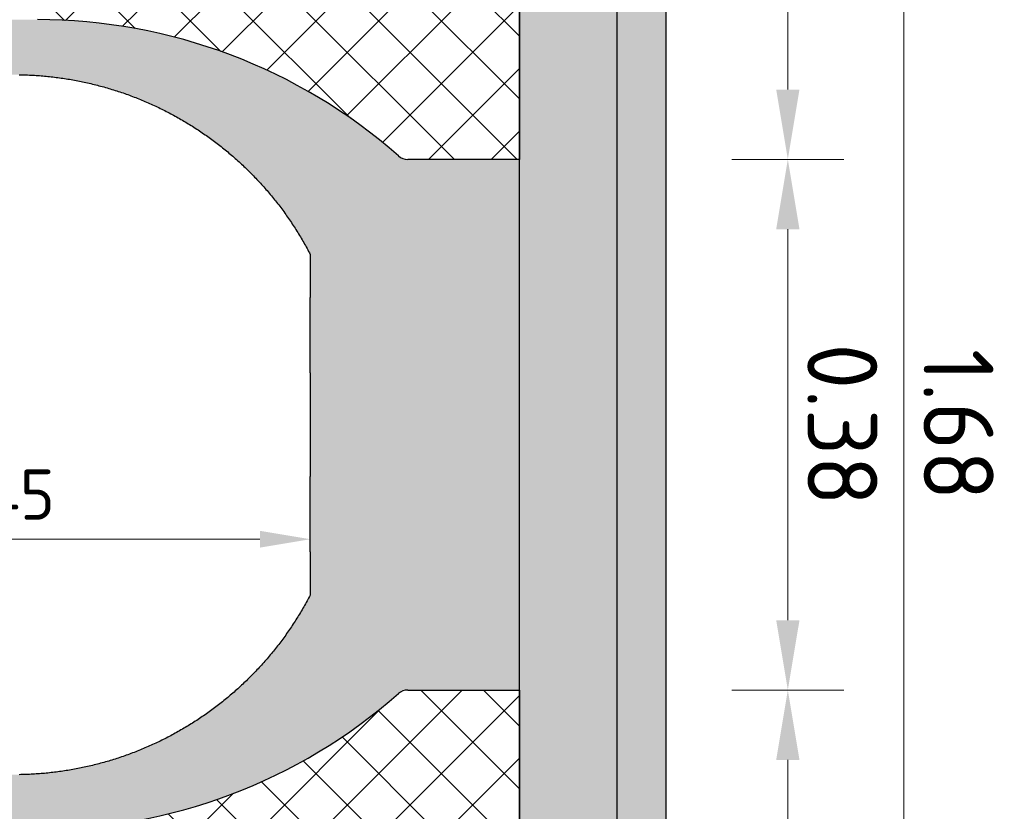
# Model space of a CAD drawing. Header units: metres. Extents: x 232680 to 233262, y 554200 to 554550.
# Tile 84 of 254: x 232754.444 to 232755.149, y 554428.84 to 554429.407. Entities that reach past the tile are written whole.
import ezdxf

# ---------------------------------------------------------------- set-up
doc = ezdxf.new("R2010")
doc.units = ezdxf.units.M
doc.layers.get('Defpoints').update_dxf_attribs({"color": 241})
for name, color, linetype, lineweight in [('ACO constructie 035', 7, 'Continuous', 35), ('ACO tekst', 251, 'Continuous', 9), ('N-WE-VH-KANTOPSLUITING_BETONRUG-M', 7, 'Continuous', 18), ('N-WE-VH-VERHARDING_ASFALT-A-10', 252, 'Continuous', 18), ('N-WE-VH-VERHARDING_ASFALT-GD', 7, 'Continuous', 30), ('N-WE-VH-VERHARDING_ASFALT_253-AD', 253, 'Continuous', 18), ('SCHRAFF', 2, 'Continuous', 13)]:
    doc.layers.add(name, color=color, linetype=linetype, lineweight=lineweight)
doc.styles.add('NLCS-ISO-ANNOTATIEF-T25', font='NLCS-ISO.ttf', dxfattribs={"height": 2.5})
doc.dimstyles.new('NLCS-ANNOTATIEF-T25-PIJL-X_L2_H1', dxfattribs={"dimtxt": 2.5, "dimasz": 2.5, "dimexe": 2, "dimexo": 2, "dimgap": 0.7, "dimtad": 1, "dimzin": 0, "dimdsep": 46, "dimtxsty": 'NLCS-ISO-ANNOTATIEF-T25', "dimcen": 0, "dimdle": 2, "dimclrd": 256, "dimclre": 256, "dimclrt": 256, "dimadec": 1, "dimazin": 0, "dimtfac": 1, "dimtofl": 0, "dimtmove": 1, "dimatfit": 0, "dimfxl": 2, "dimfxlon": 1, "dimtfillclr": 254, "dimtolj": 1, "dimtzin": 0, "dimlwd": 13, "dimlwe": 18, "dimarcsym": 0})

# ---------------------------------------------------------------- blocks, each defined once
blk = doc.blocks.new('*D26')
at = {"layer": 'Defpoints', "color": 0, "transparency": 16777216}
for p in [(232754.80167, 554429.95679), (232754.80167, 554429.30679), (232754.99375, 554429.30679)]:
    blk.add_point(p, dxfattribs=at)
at = {"layer": 'N-WE-VH-KANTOPSLUITING_BETONRUG-M', "linetype": 'Continuous', "lineweight": 18, "transparency": 16777216}
for p, q in [((232754.95375, 554429.95679), (232755.03375, 554429.95679)), ((232754.95375, 554429.30679), (232755.03375, 554429.30679))]:
    blk.add_line(p, q, dxfattribs=at)
at = {"layer": 'N-WE-VH-KANTOPSLUITING_BETONRUG-M', "linetype": 'Continuous', "lineweight": 13, "transparency": 16777216}
blk.add_line((232754.99375, 554429.90679), (232754.99375, 554429.35679), dxfattribs=at)
at = {"layer": 'N-WE-VH-KANTOPSLUITING_BETONRUG-M', "transparency": 16777216}
for points in [[(232754.98542, 554429.90679), (232755.00209, 554429.90679), (232754.99375, 554429.95679)], [(232754.98542, 554429.35679), (232755.00209, 554429.35679), (232754.99375, 554429.30679)]]:
    blk.add_solid(points, dxfattribs=at)
at = {"layer": 'N-WE-VH-KANTOPSLUITING_BETONRUG-M', "transparency": 16777216, "insert": (232755.03275, 554429.63179), "char_height": 0.05, "attachment_point": 5, "rotation": 270, "style": 'NLCS-ISO-ANNOTATIEF-T25'}
blk.add_mtext('\\A1;0.65', dxfattribs=at)
blk = doc.blocks.new('*D27')
at = {"layer": 'Defpoints', "color": 0, "transparency": 16777216}
for p in [(232754.80167, 554428.92679), (232754.80167, 554428.27679), (232754.99375, 554428.27679)]:
    blk.add_point(p, dxfattribs=at)
at = {"layer": 'N-WE-VH-KANTOPSLUITING_BETONRUG-M', "linetype": 'Continuous', "lineweight": 18, "transparency": 16777216}
for p, q in [((232754.95375, 554428.92679), (232755.03375, 554428.92679)), ((232754.95375, 554428.27679), (232755.03375, 554428.27679))]:
    blk.add_line(p, q, dxfattribs=at)
at = {"layer": 'N-WE-VH-KANTOPSLUITING_BETONRUG-M', "linetype": 'Continuous', "lineweight": 13, "transparency": 16777216}
blk.add_line((232754.99375, 554428.87679), (232754.99375, 554428.32679), dxfattribs=at)
at = {"layer": 'N-WE-VH-KANTOPSLUITING_BETONRUG-M', "transparency": 16777216}
for points in [[(232754.98542, 554428.87679), (232755.00209, 554428.87679), (232754.99375, 554428.92679)], [(232754.98542, 554428.32679), (232755.00209, 554428.32679), (232754.99375, 554428.27679)]]:
    blk.add_solid(points, dxfattribs=at)
at = {"layer": 'N-WE-VH-KANTOPSLUITING_BETONRUG-M', "transparency": 16777216, "insert": (232755.03275, 554428.60179), "char_height": 0.05, "attachment_point": 5, "rotation": 270, "style": 'NLCS-ISO-ANNOTATIEF-T25'}
blk.add_mtext('\\A1;0.65', dxfattribs=at)
blk = doc.blocks.new('*D28')
at = {"layer": 'Defpoints', "color": 0, "transparency": 16777216}
for p in [(232754.99375, 554429.30679), (232754.99375, 554428.92679), (232754.99375, 554428.92679)]:
    blk.add_point(p, dxfattribs=at)
at = {"layer": 'N-WE-VH-KANTOPSLUITING_BETONRUG-M', "linetype": 'Continuous', "lineweight": 18, "transparency": 16777216}
for p, q in [((232754.99375, 554429.30679), (232755.03375, 554429.30679)), ((232754.99375, 554428.92679), (232755.03375, 554428.92679))]:
    blk.add_line(p, q, dxfattribs=at)
at = {"layer": 'N-WE-VH-KANTOPSLUITING_BETONRUG-M', "linetype": 'Continuous', "lineweight": 13, "transparency": 16777216}
blk.add_line((232754.99375, 554429.25679), (232754.99375, 554428.97679), dxfattribs=at)
at = {"layer": 'N-WE-VH-KANTOPSLUITING_BETONRUG-M', "transparency": 16777216}
for points in [[(232754.98542, 554429.25679), (232755.00209, 554429.25679), (232754.99375, 554429.30679)], [(232754.98542, 554428.97679), (232755.00209, 554428.97679), (232754.99375, 554428.92679)]]:
    blk.add_solid(points, dxfattribs=at)
at = {"layer": 'N-WE-VH-KANTOPSLUITING_BETONRUG-M', "transparency": 16777216, "insert": (232755.03275, 554429.11679), "char_height": 0.05, "attachment_point": 5, "rotation": 270, "style": 'NLCS-ISO-ANNOTATIEF-T25'}
blk.add_mtext('\\A1;0.38', dxfattribs=at)
blk = doc.blocks.new('*D29')
at = {"layer": 'Defpoints', "color": 0, "transparency": 16777216}
for p in [(232754.20192, 554429.20827), (232754.65197, 554429.18089), (232754.20192, 554429.03479)]:
    blk.add_point(p, dxfattribs=at)
at = {"layer": 'N-WE-VH-KANTOPSLUITING_BETONRUG-M', "linetype": 'Continuous', "lineweight": 18, "transparency": 16777216}
for p, q in [((232754.20192, 554429.07479), (232754.20192, 554428.99479)), ((232754.65197, 554429.07479), (232754.65197, 554428.99479))]:
    blk.add_line(p, q, dxfattribs=at)
at = {"layer": 'N-WE-VH-KANTOPSLUITING_BETONRUG-M', "linetype": 'Continuous', "lineweight": 13, "transparency": 16777216}
blk.add_line((232754.61597, 554429.03479), (232754.23792, 554429.03479), dxfattribs=at)
at = {"layer": 'N-WE-VH-KANTOPSLUITING_BETONRUG-M', "transparency": 16777216}
for points in [[(232754.23792, 554429.04079), (232754.23792, 554429.02879), (232754.20192, 554429.03479)], [(232754.61597, 554429.04079), (232754.61597, 554429.02879), (232754.65197, 554429.03479)]]:
    blk.add_solid(points, dxfattribs=at)
at = {"layer": 'N-WE-VH-KANTOPSLUITING_BETONRUG-M', "transparency": 16777216, "insert": (232754.42695, 554429.06679), "char_height": 0.05, "attachment_point": 5, "style": 'NLCS-ISO-ANNOTATIEF-T25'}
blk.add_mtext('\\A1;{\\H0.72x;0.45}', dxfattribs=at)
blk = doc.blocks.new('KT 500-460')
at = {"layer": 'N-WE-VH-VERHARDING_ASFALT-A-10'}
h = blk.add_hatch(dxfattribs=at)
h.set_pattern_fill('ANSI37', color=256, scale=10)
h.paths.add_polyline_path([(440, 0), (190, 0), (190, -80, 0.182402), (192.49, -86.61, -0.182402), (290, -345), (290, -640), (-290, -640), (-290, -345, -0.182402), (-192.49, -86.61, 0.182402), (-190, -80), (-190, 0), (-440, 0), (-440, -790), (440, -790)])
at = {"layer": 'SCHRAFF', "true_color": 0x939598}
h = blk.add_hatch(color=252, dxfattribs=at)
h.paths.add_polyline_path([(190, 0), (-190, 0), (-190, -80, -0.182402), (-192.49, -86.61, 0.182402), (-290, -345), (-290, -640), (290, -640), (290, -345, 0.182402), (192.49, -86.61, -0.182402), (190, -80)])
edge = h.paths.add_edge_path(flags=16)
edge.add_ellipse((-77.1, -149.75), major_axis=(14.01, 0), ratio=0.004, start_angle=90, end_angle=180.0032, ccw=False)
edge.add_line((-77.1, -149.69), (-51.1, -149.69))
edge.add_ellipse((-51.1, -149.75), major_axis=(14.01, 0), ratio=0.004, start_angle=359.9968, end_angle=450, ccw=False)
edge.add_line((-37.09, -149.75), (37.09, -149.75))
edge.add_ellipse((51.1, -149.75), major_axis=(14.01, 0), ratio=0.004, start_angle=90, end_angle=180.0032, ccw=False)
edge.add_line((51.1, -149.69), (77.1, -149.69))
edge.add_ellipse((77.1, -149.75), major_axis=(14.01, 0), ratio=0.004, start_angle=359.9968, end_angle=450, ccw=False)
edge.add_line((91.11, -149.75), (121.97, -149.75))
edge.add_line((121.97, -149.75), (123.57, -150.59))
edge.add_line((123.57, -150.59), (125.69, -151.72))
edge.add_line((125.69, -151.72), (127.79, -152.88))
edge.add_line((127.79, -152.88), (129.88, -154.06))
edge.add_line((129.88, -154.06), (131.96, -155.25))
edge.add_line((131.96, -155.25), (134.03, -156.47))
edge.add_line((134.03, -156.47), (136.09, -157.71))
edge.add_line((136.09, -157.71), (138.13, -158.97))
edge.add_line((138.13, -158.97), (140.16, -160.25))
edge.add_line((140.16, -160.25), (142.18, -161.56))
edge.add_line((142.18, -161.56), (144.18, -162.88))
edge.add_line((144.18, -162.88), (146.17, -164.22))
edge.add_line((146.17, -164.22), (148.15, -165.58))
edge.add_line((148.15, -165.58), (150.11, -166.96))
edge.add_line((150.11, -166.96), (152.06, -168.36))
edge.add_line((152.06, -168.36), (154, -169.78))
edge.add_line((154, -169.78), (155.92, -171.22))
edge.add_line((155.92, -171.22), (157.82, -172.68))
edge.add_line((157.82, -172.68), (159.71, -174.15))
edge.add_line((159.71, -174.15), (161.59, -175.65))
edge.add_line((161.59, -175.65), (163.45, -177.17))
edge.add_line((163.45, -177.17), (165.29, -178.7))
edge.add_line((165.29, -178.7), (167.12, -180.25))
edge.add_line((167.12, -180.25), (168.94, -181.82))
edge.add_line((168.94, -181.82), (170.74, -183.41))
edge.add_line((170.74, -183.41), (172.52, -185.02))
edge.add_line((172.52, -185.02), (174.28, -186.64))
edge.add_line((174.28, -186.64), (176.03, -188.28))
edge.add_line((176.03, -188.28), (177.77, -189.94))
edge.add_line((177.77, -189.94), (179.48, -191.62))
edge.add_line((179.48, -191.62), (181.18, -193.31))
edge.add_line((181.18, -193.31), (182.86, -195.02))
edge.add_line((182.86, -195.02), (184.53, -196.75))
edge.add_line((184.53, -196.75), (186.18, -198.49))
edge.add_line((186.18, -198.49), (187.81, -200.25))
edge.add_line((187.81, -200.25), (189.42, -202.03))
edge.add_line((189.42, -202.03), (191.01, -203.82))
edge.add_line((191.01, -203.82), (192.59, -205.63))
edge.add_line((192.59, -205.63), (194.15, -207.45))
edge.add_line((194.15, -207.45), (195.69, -209.29))
edge.add_line((195.69, -209.29), (197.21, -211.15))
edge.add_line((197.21, -211.15), (198.71, -213.02))
edge.add_line((198.71, -213.02), (200.19, -214.9))
edge.add_line((200.19, -214.9), (201.66, -216.8))
edge.add_line((201.66, -216.8), (203.1, -218.72))
edge.add_line((203.1, -218.72), (204.53, -220.65))
edge.add_line((204.53, -220.65), (205.93, -222.59))
edge.add_line((205.93, -222.59), (207.32, -224.55))
edge.add_line((207.32, -224.55), (208.69, -226.52))
edge.add_line((208.69, -226.52), (210.04, -228.5))
edge.add_line((210.04, -228.5), (211.36, -230.5))
edge.add_line((211.36, -230.5), (212.67, -232.51))
edge.add_line((212.67, -232.51), (213.96, -234.54))
edge.add_line((213.96, -234.54), (215.23, -236.58))
edge.add_line((215.23, -236.58), (216.47, -238.63))
edge.add_line((216.47, -238.63), (217.7, -240.69))
edge.add_line((217.7, -240.69), (218.9, -242.76))
edge.add_line((218.9, -242.76), (220.09, -244.85))
edge.add_line((220.09, -244.85), (221.25, -246.95))
edge.add_line((221.25, -246.95), (222.39, -249.06))
edge.add_line((222.39, -249.06), (223.51, -251.18))
edge.add_line((223.51, -251.18), (224.61, -253.32))
edge.add_line((224.61, -253.32), (225.69, -255.46))
edge.add_line((225.69, -255.46), (226.75, -257.62))
edge.add_line((226.75, -257.62), (227.78, -259.78))
edge.add_line((227.78, -259.78), (228.8, -261.96))
edge.add_line((228.8, -261.96), (229.79, -264.15))
edge.add_line((229.79, -264.15), (230.76, -266.34))
edge.add_line((230.76, -266.34), (231.71, -268.55))
edge.add_line((231.71, -268.55), (232.63, -270.76))
edge.add_line((232.63, -270.76), (233.53, -272.99))
edge.add_line((233.53, -272.99), (234.41, -275.22))
edge.add_line((234.41, -275.22), (235.27, -277.47))
edge.add_line((235.27, -277.47), (236.11, -279.72))
edge.add_line((236.11, -279.72), (236.92, -281.98))
edge.add_line((236.92, -281.98), (237.71, -284.25))
edge.add_line((237.71, -284.25), (238.48, -286.52))
edge.add_line((238.48, -286.52), (239.22, -288.81))
edge.add_line((239.22, -288.81), (239.95, -291.1))
edge.add_line((239.95, -291.1), (240.64, -293.4))
edge.add_line((240.64, -293.4), (241.32, -295.7))
edge.add_line((241.32, -295.7), (241.97, -298.02))
edge.add_line((241.97, -298.02), (242.6, -300.34))
edge.add_line((242.6, -300.34), (243.21, -302.66))
edge.add_line((243.21, -302.66), (243.79, -304.99))
edge.add_line((243.79, -304.99), (244.35, -307.33))
edge.add_line((244.35, -307.33), (244.89, -309.68))
edge.add_line((244.89, -309.68), (245.4, -312.03))
edge.add_line((245.4, -312.03), (245.89, -314.38))
edge.add_line((245.89, -314.38), (246.35, -316.74))
edge.add_line((246.35, -316.74), (246.79, -319.1))
edge.add_line((246.79, -319.1), (247.21, -321.47))
edge.add_line((247.21, -321.47), (247.6, -323.85))
edge.add_line((247.6, -323.85), (247.97, -326.22))
edge.add_line((247.97, -326.22), (248.32, -328.61))
edge.add_line((248.32, -328.61), (248.64, -330.99))
edge.add_line((248.64, -330.99), (248.94, -333.38))
edge.add_line((248.94, -333.38), (249.21, -335.77))
edge.add_line((249.21, -335.77), (249.46, -338.16))
edge.add_line((249.46, -338.16), (249.69, -340.56))
edge.add_line((249.69, -340.56), (249.89, -342.96))
edge.add_line((249.89, -342.96), (250.06, -345.36))
edge.add_line((250.06, -345.36), (250.22, -347.77))
edge.add_line((250.22, -347.77), (250.35, -350.17))
edge.add_line((250.35, -350.17), (250.45, -352.58))
edge.add_line((250.45, -352.58), (250.53, -354.99))
edge.add_line((250.53, -354.99), (250.59, -357.39))
edge.add_line((250.59, -357.39), (250.62, -359.8))
edge.add_line((250.62, -359.8), (250.62, -361.61))
edge.add_line((250.62, -361.61), (250.63, -362.82))
edge.add_line((250.63, -362.82), (250.63, -365.23))
edge.add_line((250.63, -365.23), (250.63, -367.65))
edge.add_line((250.63, -367.65), (250.63, -370.07))
edge.add_line((250.63, -370.07), (250.63, -372.49))
edge.add_line((250.63, -372.49), (250.63, -374.92))
edge.add_line((250.63, -374.92), (250.63, -377.34))
edge.add_line((250.63, -377.34), (250.63, -379.77))
edge.add_line((250.63, -379.77), (250.63, -382.21))
edge.add_line((250.63, -382.21), (250.63, -384.64))
edge.add_line((250.63, -384.64), (250.63, -389.52))
edge.add_line((250.63, -389.52), (250.63, -394.4))
edge.add_line((250.63, -394.4), (250.63, -399.29))
edge.add_line((250.63, -399.29), (250.63, -404.18))
edge.add_line((250.63, -404.18), (250.63, -409.07))
edge.add_line((250.63, -409.07), (250.63, -418.86))
edge.add_line((250.63, -418.86), (250.63, -423.75))
edge.add_line((250.63, -423.75), (250.63, -428.63))
edge.add_line((250.63, -428.63), (250.63, -433.51))
edge.add_line((250.63, -433.51), (250.63, -438.39))
edge.add_line((250.63, -438.39), (250.63, -440.82))
edge.add_line((250.63, -440.82), (250.63, -443.26))
edge.add_line((250.63, -443.26), (250.63, -445.69))
edge.add_line((250.63, -445.69), (250.63, -570.54))
edge.add_line((250.63, -570.54), (250.53, -572.25))
edge.add_line((250.53, -572.25), (250.33, -574.06))
edge.add_line((250.33, -574.06), (250.01, -575.84))
edge.add_line((250.01, -575.84), (249.59, -577.6))
edge.add_line((249.59, -577.6), (249.07, -579.33))
edge.add_line((249.07, -579.33), (248.44, -581.02))
edge.add_line((248.44, -581.02), (247.72, -582.67))
edge.add_line((247.72, -582.67), (246.89, -584.27))
edge.add_line((246.89, -584.27), (245.97, -585.82))
edge.add_line((245.97, -585.82), (244.97, -587.31))
edge.add_line((244.97, -587.31), (243.87, -588.73))
edge.add_line((243.87, -588.73), (242.69, -590.09))
edge.add_line((242.69, -590.09), (241.44, -591.38))
edge.add_line((241.44, -591.38), (240.11, -592.58))
edge.add_line((240.11, -592.58), (238.7, -593.71))
edge.add_line((238.7, -593.71), (237.24, -594.74))
edge.add_line((237.24, -594.74), (235.72, -595.69))
edge.add_line((235.72, -595.69), (234.14, -596.55))
edge.add_line((234.14, -596.55), (232.51, -597.31))
edge.add_line((232.51, -597.31), (230.84, -597.97))
edge.add_line((230.84, -597.97), (229.13, -598.53))
edge.add_line((229.13, -598.53), (227.39, -598.99))
edge.add_line((227.39, -598.99), (225.62, -599.34))
edge.add_line((225.62, -599.34), (223.84, -599.59))
edge.add_line((223.84, -599.59), (222.04, -599.73))
edge.add_line((222.04, -599.73), (220.86, -599.75))
edge.add_line((220.86, -599.75), (219.18, -599.75))
edge.add_line((219.18, -599.75), (216.77, -599.75))
edge.add_line((216.77, -599.75), (211.95, -599.75))
edge.add_line((211.95, -599.75), (192.69, -599.75))
edge.add_line((192.69, -599.75), (154.16, -599.75))
edge.add_line((154.16, -599.75), (115.62, -599.75))
edge.add_line((115.62, -599.75), (77.08, -599.75))
edge.add_line((77.08, -599.75), (0, -599.75))
edge.add_line((0, -599.75), (-77.08, -599.75))
edge.add_line((-77.08, -599.75), (-115.62, -599.75))
edge.add_line((-115.62, -599.75), (-154.16, -599.75))
edge.add_line((-154.16, -599.75), (-192.69, -599.75))
edge.add_line((-192.69, -599.75), (-211.95, -599.75))
edge.add_line((-211.95, -599.75), (-216.77, -599.75))
edge.add_line((-216.77, -599.75), (-219.18, -599.75))
edge.add_line((-219.18, -599.75), (-220.38, -599.75))
edge.add_line((-220.38, -599.75), (-221.33, -599.75))
edge.add_line((-221.33, -599.75), (-222.94, -599.67))
edge.add_line((-222.94, -599.67), (-224.73, -599.48))
edge.add_line((-224.73, -599.48), (-226.51, -599.18))
edge.add_line((-226.51, -599.18), (-228.26, -598.78))
edge.add_line((-228.26, -598.78), (-229.99, -598.27))
edge.add_line((-229.99, -598.27), (-231.68, -597.65))
edge.add_line((-231.68, -597.65), (-233.33, -596.94))
edge.add_line((-233.33, -596.94), (-234.93, -596.13))
edge.add_line((-234.93, -596.13), (-236.49, -595.23))
edge.add_line((-236.49, -595.23), (-237.98, -594.24))
edge.add_line((-237.98, -594.24), (-239.41, -593.15))
edge.add_line((-239.41, -593.15), (-240.78, -591.99))
edge.add_line((-240.78, -591.99), (-242.07, -590.74))
edge.add_line((-242.07, -590.74), (-243.29, -589.42))
edge.add_line((-243.29, -589.42), (-244.43, -588.03))
edge.add_line((-244.43, -588.03), (-245.48, -586.57))
edge.add_line((-245.48, -586.57), (-246.44, -585.05))
edge.add_line((-246.44, -585.05), (-247.32, -583.48))
edge.add_line((-247.32, -583.48), (-248.09, -581.85))
edge.add_line((-248.09, -581.85), (-248.77, -580.18))
edge.add_line((-248.77, -580.18), (-249.34, -578.47))
edge.add_line((-249.34, -578.47), (-249.82, -576.72))
edge.add_line((-249.82, -576.72), (-250.18, -574.95))
edge.add_line((-250.18, -574.95), (-250.44, -573.16))
edge.add_line((-250.44, -573.16), (-250.6, -571.35))
edge.add_line((-250.6, -571.35), (-250.62, -570.08))
edge.add_line((-250.62, -570.08), (-250.62, -440.82))
edge.add_line((-250.62, -440.82), (-250.62, -438.39))
edge.add_line((-250.62, -438.39), (-250.62, -433.51))
edge.add_line((-250.62, -433.51), (-250.62, -428.63))
edge.add_line((-250.62, -428.63), (-250.62, -423.75))
edge.add_line((-250.62, -423.75), (-250.62, -418.86))
edge.add_line((-250.62, -418.86), (-250.62, -409.07))
edge.add_line((-250.62, -409.07), (-250.62, -404.18))
edge.add_line((-250.62, -404.18), (-250.62, -399.29))
edge.add_line((-250.62, -399.29), (-250.62, -394.4))
edge.add_line((-250.62, -394.4), (-250.62, -389.52))
edge.add_line((-250.62, -389.52), (-250.62, -384.64))
edge.add_line((-250.62, -384.64), (-250.62, -382.21))
edge.add_line((-250.62, -382.21), (-250.62, -379.77))
edge.add_line((-250.62, -379.77), (-250.62, -377.34))
edge.add_line((-250.62, -377.34), (-250.62, -374.92))
edge.add_line((-250.62, -374.92), (-250.62, -372.49))
edge.add_line((-250.62, -372.49), (-250.62, -370.07))
edge.add_line((-250.62, -370.07), (-250.62, -367.65))
edge.add_line((-250.62, -367.65), (-250.62, -365.23))
edge.add_line((-250.62, -365.23), (-250.62, -362.82))
edge.add_line((-250.62, -362.82), (-250.62, -360.86))
edge.add_line((-250.62, -360.86), (-250.61, -358.6))
edge.add_line((-250.61, -358.6), (-250.56, -356.19))
edge.add_line((-250.56, -356.19), (-250.49, -353.78))
edge.add_line((-250.49, -353.78), (-250.4, -351.37))
edge.add_line((-250.4, -351.37), (-250.29, -348.97))
edge.add_line((-250.29, -348.97), (-250.14, -346.56))
edge.add_line((-250.14, -346.56), (-249.98, -344.16))
edge.add_line((-249.98, -344.16), (-249.79, -341.76))
edge.add_line((-249.79, -341.76), (-249.58, -339.36))
edge.add_line((-249.58, -339.36), (-249.34, -336.97))
edge.add_line((-249.34, -336.97), (-249.08, -334.57))
edge.add_line((-249.08, -334.57), (-248.79, -332.18))
edge.add_line((-248.79, -332.18), (-248.48, -329.8))
edge.add_line((-248.48, -329.8), (-248.15, -327.41))
edge.add_line((-248.15, -327.41), (-247.79, -325.03))
edge.add_line((-247.79, -325.03), (-247.41, -322.66))
edge.add_line((-247.41, -322.66), (-247, -320.29))
edge.add_line((-247, -320.29), (-246.57, -317.92))
edge.add_line((-246.57, -317.92), (-246.12, -315.56))
edge.add_line((-246.12, -315.56), (-245.64, -313.2))
edge.add_line((-245.64, -313.2), (-245.14, -310.85))
edge.add_line((-245.14, -310.85), (-244.62, -308.5))
edge.add_line((-244.62, -308.5), (-244.07, -306.16))
edge.add_line((-244.07, -306.16), (-243.5, -303.83))
edge.add_line((-243.5, -303.83), (-242.91, -301.5))
edge.add_line((-242.91, -301.5), (-242.29, -299.18))
edge.add_line((-242.29, -299.18), (-241.65, -296.86))
edge.add_line((-241.65, -296.86), (-240.99, -294.55))
edge.add_line((-240.99, -294.55), (-240.3, -292.25))
edge.add_line((-240.3, -292.25), (-239.59, -289.95))
edge.add_line((-239.59, -289.95), (-238.85, -287.66))
edge.add_line((-238.85, -287.66), (-238.1, -285.38))
edge.add_line((-238.1, -285.38), (-237.32, -283.11))
edge.add_line((-237.32, -283.11), (-236.52, -280.85))
edge.add_line((-236.52, -280.85), (-235.69, -278.59))
edge.add_line((-235.69, -278.59), (-234.85, -276.34))
edge.add_line((-234.85, -276.34), (-233.98, -274.1))
edge.add_line((-233.98, -274.1), (-233.09, -271.87))
edge.add_line((-233.09, -271.87), (-232.17, -269.65))
edge.add_line((-232.17, -269.65), (-231.23, -267.44))
edge.add_line((-231.23, -267.44), (-230.28, -265.24))
edge.add_line((-230.28, -265.24), (-229.3, -263.05))
edge.add_line((-229.3, -263.05), (-228.29, -260.87))
edge.add_line((-228.29, -260.87), (-227.27, -258.7))
edge.add_line((-227.27, -258.7), (-226.22, -256.54))
edge.add_line((-226.22, -256.54), (-225.16, -254.39))
edge.add_line((-225.16, -254.39), (-224.07, -252.25))
edge.add_line((-224.07, -252.25), (-222.96, -250.12))
edge.add_line((-222.96, -250.12), (-221.82, -248))
edge.add_line((-221.82, -248), (-220.67, -245.9))
edge.add_line((-220.67, -245.9), (-219.5, -243.81))
edge.add_line((-219.5, -243.81), (-218.3, -241.72))
edge.add_line((-218.3, -241.72), (-217.09, -239.66))
edge.add_line((-217.09, -239.66), (-215.85, -237.6))
edge.add_line((-215.85, -237.6), (-214.6, -235.56))
edge.add_line((-214.6, -235.56), (-213.32, -233.52))
edge.add_line((-213.32, -233.52), (-212.02, -231.51))
edge.add_line((-212.02, -231.51), (-210.7, -229.5))
edge.add_line((-210.7, -229.5), (-209.37, -227.51))
edge.add_line((-209.37, -227.51), (-208.01, -225.53))
edge.add_line((-208.01, -225.53), (-206.63, -223.57))
edge.add_line((-206.63, -223.57), (-205.23, -221.62))
edge.add_line((-205.23, -221.62), (-203.82, -219.68))
edge.add_line((-203.82, -219.68), (-202.38, -217.76))
edge.add_line((-202.38, -217.76), (-200.93, -215.85))
edge.add_line((-200.93, -215.85), (-199.45, -213.96))
edge.add_line((-199.45, -213.96), (-197.96, -212.08))
edge.add_line((-197.96, -212.08), (-196.45, -210.22))
edge.add_line((-196.45, -210.22), (-194.92, -208.37))
edge.add_line((-194.92, -208.37), (-193.37, -206.54))
edge.add_line((-193.37, -206.54), (-191.8, -204.72))
edge.add_line((-191.8, -204.72), (-190.22, -202.92))
edge.add_line((-190.22, -202.92), (-188.61, -201.14))
edge.add_line((-188.61, -201.14), (-186.99, -199.37))
edge.add_line((-186.99, -199.37), (-185.36, -197.62))
edge.add_line((-185.36, -197.62), (-183.7, -195.88))
edge.add_line((-183.7, -195.88), (-182.03, -194.16))
edge.add_line((-182.03, -194.16), (-180.33, -192.46))
edge.add_line((-180.33, -192.46), (-178.63, -190.78))
edge.add_line((-178.63, -190.78), (-176.9, -189.11))
edge.add_line((-176.9, -189.11), (-175.16, -187.46))
edge.add_line((-175.16, -187.46), (-173.4, -185.82))
edge.add_line((-173.4, -185.82), (-171.63, -184.21))
edge.add_line((-171.63, -184.21), (-169.84, -182.61))
edge.add_line((-169.84, -182.61), (-168.03, -181.03))
edge.add_line((-168.03, -181.03), (-166.21, -179.47))
edge.add_line((-166.21, -179.47), (-164.37, -177.93))
edge.add_line((-164.37, -177.93), (-162.52, -176.41))
edge.add_line((-162.52, -176.41), (-160.65, -174.9))
edge.add_line((-160.65, -174.9), (-158.77, -173.41))
edge.add_line((-158.77, -173.41), (-156.87, -171.95))
edge.add_line((-156.87, -171.95), (-154.96, -170.5))
edge.add_line((-154.96, -170.5), (-153.03, -169.07))
edge.add_line((-153.03, -169.07), (-151.09, -167.66))
edge.add_line((-151.09, -167.66), (-149.13, -166.27))
edge.add_line((-149.13, -166.27), (-147.16, -164.9))
edge.add_line((-147.16, -164.9), (-145.18, -163.54))
edge.add_line((-145.18, -163.54), (-143.18, -162.21))
edge.add_line((-143.18, -162.21), (-141.17, -160.9))
edge.add_line((-141.17, -160.9), (-139.15, -159.61))
edge.add_line((-139.15, -159.61), (-137.11, -158.34))
edge.add_line((-137.11, -158.34), (-135.06, -157.09))
edge.add_line((-135.06, -157.09), (-133, -155.86))
edge.add_line((-133, -155.86), (-130.92, -154.65))
edge.add_line((-130.92, -154.65), (-128.84, -153.46))
edge.add_line((-128.84, -153.46), (-126.74, -152.3))
edge.add_line((-126.74, -152.3), (-124.63, -151.15))
edge.add_line((-124.63, -151.15), (-123.04, -150.31))
edge.add_line((-123.04, -150.31), (-121.97, -149.75))
edge.add_line((-121.97, -149.75), (-91.11, -149.75))
at = {"layer": 'ACO constructie 035', "color": 7, "linetype": 'Continuous', "lineweight": 30}
for p, q in [((-190, 0), (-190, -80)), ((190, 0), (-190, 0)), ((190, -80), (190, 0)), ((-121.97, -149.75), (-91.11, -149.75)), ((-51.1, -149.69), (-77.1, -149.69)), ((-37.09, -149.75), (37.09, -149.75)), ((77.1, -149.69), (51.1, -149.69)), ((91.11, -149.75), (121.97, -149.75))]:
    blk.add_line(p, q, dxfattribs=at)
at = {"layer": 'ACO constructie 035', "color": 7, "linetype": 'Continuous', "lineweight": 30, "flags": 128}
blk.add_lwpolyline([(190, 0), (440, 0), (440, -790), (-440, -790), (-440, 0), (-190, 0)], dxfattribs=at)
at = {"layer": 'ACO constructie 035', "color": 7, "linetype": 'Continuous', "lineweight": 30}
for points in [[(-250.6, -358), (-250.57, -356.79), (-250.55, -355.59), (-250.51, -354.38), (-250.47, -353.18), (-250.42, -351.98), (-250.37, -350.77), (-250.31, -349.57), (-250.25, -348.37), (-250.18, -347.16), (-250.1, -345.96), (-250.02, -344.76), (-249.93, -343.56), (-249.84, -342.36), (-249.74, -341.16), (-249.63, -339.96), (-249.52, -338.76), (-249.4, -337.57), (-249.27, -336.37), (-249.14, -335.17), (-249.01, -333.98), (-248.86, -332.78), (-248.71, -331.59), (-248.56, -330.39), (-248.4, -329.2), (-248.23, -328.01), (-248.06, -326.82), (-247.88, -325.63), (-247.7, -324.44), (-247.5, -323.25), (-247.31, -322.07), (-247.1, -320.88), (-246.9, -319.7), (-246.68, -318.51), (-246.46, -317.33), (-246.23, -316.15), (-246, -314.97), (-245.76, -313.79), (-245.52, -312.61), (-245.27, -311.44), (-245.01, -310.26), (-244.75, -309.09), (-244.48, -307.92), (-244.21, -306.75), (-243.93, -305.58), (-243.64, -304.41), (-243.35, -303.25), (-243.06, -302.08), (-242.75, -300.92), (-242.44, -299.76), (-242.13, -298.6), (-241.81, -297.44), (-241.48, -296.28), (-241.15, -295.13), (-240.81, -293.97), (-240.47, -292.82), (-240.12, -291.67), (-239.77, -290.53), (-239.4, -289.38), (-239.04, -288.24), (-238.67, -287.09), (-238.29, -285.95), (-237.9, -284.82), (-237.51, -283.68), (-237.12, -282.54), (-236.72, -281.41), (-236.31, -280.28), (-235.9, -279.15), (-235.48, -278.03), (-235.06, -276.91), (-234.63, -275.78), (-234.19, -274.66), (-233.75, -273.55), (-233.31, -272.43), (-232.86, -271.32), (-232.4, -270.21), (-231.94, -269.1), (-231.47, -268), (-231, -266.89), (-230.52, -265.79), (-230.03, -264.69), (-229.54, -263.6), (-229.05, -262.51), (-228.54, -261.41), (-228.04, -260.33), (-227.53, -259.24), (-227.01, -258.16), (-226.48, -257.08), (-225.96, -256), (-225.42, -254.93), (-224.88, -253.85), (-224.34, -252.78), (-223.79, -251.72), (-223.23, -250.65), (-222.67, -249.59), (-222.11, -248.53), (-221.54, -247.48), (-220.96, -246.43), (-220.38, -245.38), (-219.79, -244.33), (-219.2, -243.29), (-218.6, -242.25), (-218, -241.21), (-217.39, -240.17), (-216.78, -239.14), (-216.16, -238.11), (-215.54, -237.09), (-214.91, -236.07), (-214.28, -235.05), (-213.64, -234.03), (-212.99, -233.02), (-212.35, -232.01), (-211.69, -231), (-211.03, -230), (-210.37, -229), (-209.7, -228.01), (-209.03, -227.01), (-208.35, -226.03), (-207.66, -225.04), (-206.98, -224.06), (-206.28, -223.08), (-205.58, -222.1), (-204.88, -221.13), (-204.17, -220.16), (-203.46, -219.2), (-202.74, -218.24), (-202.02, -217.28), (-201.29, -216.33), (-200.56, -215.38), (-199.82, -214.43), (-199.08, -213.49), (-198.33, -212.55), (-197.58, -211.61), (-196.83, -210.68), (-196.07, -209.76), (-195.3, -208.83), (-194.53, -207.91), (-193.76, -207), (-192.98, -206.08), (-192.19, -205.18), (-191.41, -204.27), (-190.61, -203.37), (-189.82, -202.47), (-189.02, -201.58), (-188.21, -200.69), (-187.4, -199.81), (-186.58, -198.93), (-185.76, -198.05), (-184.94, -197.18), (-184.11, -196.31), (-183.28, -195.45), (-182.44, -194.59), (-181.6, -193.74), (-180.76, -192.89), (-179.91, -192.04), (-179.05, -191.2), (-178.2, -190.36), (-177.33, -189.52), (-176.47, -188.7), (-175.6, -187.87), (-174.72, -187.05), (-173.84, -186.23), (-172.96, -185.42), (-172.07, -184.61), (-171.18, -183.81), (-170.29, -183.01), (-169.39, -182.22), (-168.49, -181.43), (-167.58, -180.64), (-166.67, -179.86), (-165.75, -179.09), (-164.83, -178.32), (-163.91, -177.55), (-162.98, -176.79), (-162.05, -176.03), (-161.12, -175.28), (-160.18, -174.53), (-159.24, -173.79), (-158.29, -173.05), (-157.35, -172.31), (-156.39, -171.58), (-155.44, -170.86), (-154.48, -170.14), (-153.51, -169.42), (-152.55, -168.71), (-151.57, -168.01), (-150.6, -167.31), (-149.62, -166.61), (-148.64, -165.92), (-147.66, -165.24), (-146.67, -164.56), (-145.68, -163.88), (-144.68, -163.21), (-143.68, -162.55), (-142.68, -161.89), (-141.67, -161.23), (-140.67, -160.58), (-139.65, -159.93), (-138.64, -159.29), (-137.62, -158.66), (-136.6, -158.03), (-135.57, -157.4), (-134.55, -156.78), (-133.51, -156.17), (-132.48, -155.56), (-131.44, -154.95), (-130.4, -154.36), (-129.36, -153.76), (-128.31, -153.17), (-127.26, -152.59), (-126.21, -152.01), (-125.16, -151.44), (-124.1, -150.87), (-123.04, -150.31), (-121.97, -149.75)], [(121.97, -149.75), (123.04, -150.31), (124.1, -150.87), (125.16, -151.44), (126.21, -152.01), (127.26, -152.59), (128.31, -153.17), (129.36, -153.76), (130.4, -154.36), (131.44, -154.95), (132.48, -155.56), (133.51, -156.17), (134.55, -156.78), (135.57, -157.4), (136.6, -158.03), (137.62, -158.66), (138.64, -159.29), (139.65, -159.93), (140.67, -160.58), (141.67, -161.23), (142.68, -161.89), (143.68, -162.55), (144.68, -163.21), (145.68, -163.88), (146.67, -164.56), (147.66, -165.24), (148.64, -165.92), (149.62, -166.61), (150.6, -167.31), (151.57, -168.01), (152.55, -168.71), (153.51, -169.42), (154.48, -170.14), (155.44, -170.86), (156.39, -171.58), (157.35, -172.31), (158.29, -173.05), (159.24, -173.79), (160.18, -174.53), (161.12, -175.28), (162.05, -176.03), (162.98, -176.79), (163.91, -177.55), (164.83, -178.32), (165.75, -179.09), (166.67, -179.86), (167.58, -180.64), (168.49, -181.43), (169.39, -182.22), (170.29, -183.01), (171.18, -183.81), (172.07, -184.61), (172.96, -185.42), (173.84, -186.23), (174.72, -187.05), (175.6, -187.87), (176.47, -188.7), (177.33, -189.52), (178.2, -190.36), (179.05, -191.2), (179.91, -192.04), (180.76, -192.89), (181.6, -193.74), (182.44, -194.59), (183.28, -195.45), (184.11, -196.31), (184.94, -197.18), (185.76, -198.05), (186.58, -198.93), (187.4, -199.81), (188.21, -200.69), (189.02, -201.58), (189.82, -202.47), (190.61, -203.37), (191.41, -204.27), (192.19, -205.18), (192.98, -206.08), (193.76, -207), (194.53, -207.91), (195.3, -208.83), (196.07, -209.76), (196.83, -210.68), (197.58, -211.61), (198.33, -212.55), (199.08, -213.49), (199.82, -214.43), (200.56, -215.38), (201.29, -216.33), (202.02, -217.28), (202.74, -218.24), (203.46, -219.2), (204.17, -220.16), (204.88, -221.13), (205.58, -222.1), (206.28, -223.08), (206.98, -224.06), (207.66, -225.04), (208.35, -226.03), (209.03, -227.01), (209.7, -228.01), (210.37, -229), (211.03, -230), (211.69, -231), (212.35, -232.01), (212.99, -233.02), (213.64, -234.03), (214.28, -235.05), (214.91, -236.07), (215.54, -237.09), (216.16, -238.11), (216.78, -239.14), (217.39, -240.17), (218, -241.21), (218.6, -242.25), (219.2, -243.29), (219.79, -244.33), (220.38, -245.38), (220.96, -246.43), (221.54, -247.48), (222.11, -248.53), (222.67, -249.59), (223.23, -250.65), (223.79, -251.72), (224.34, -252.78), (224.88, -253.85), (225.42, -254.93), (225.96, -256), (226.48, -257.08), (227.01, -258.16), (227.53, -259.24), (228.04, -260.33), (228.54, -261.41), (229.05, -262.51), (229.54, -263.6), (230.03, -264.69), (230.52, -265.79), (231, -266.89), (231.47, -268), (231.94, -269.1), (232.4, -270.21), (232.86, -271.32), (233.31, -272.43), (233.75, -273.55), (234.19, -274.66), (234.63, -275.78), (235.06, -276.91), (235.48, -278.03), (235.9, -279.15), (236.31, -280.28), (236.72, -281.41), (237.12, -282.54), (237.51, -283.68), (237.9, -284.82), (238.29, -285.95), (238.67, -287.09), (239.04, -288.24), (239.4, -289.38), (239.77, -290.53), (240.12, -291.67), (240.47, -292.82), (240.81, -293.97), (241.15, -295.13), (241.48, -296.28), (241.81, -297.44), (242.13, -298.6), (242.44, -299.76), (242.75, -300.92), (243.06, -302.08), (243.35, -303.25), (243.64, -304.41), (243.93, -305.58), (244.21, -306.75), (244.48, -307.92), (244.75, -309.09), (245.01, -310.26), (245.27, -311.44), (245.52, -312.61), (245.76, -313.79), (246, -314.97), (246.23, -316.15), (246.46, -317.33), (246.68, -318.51), (246.9, -319.7), (247.1, -320.88), (247.31, -322.07), (247.5, -323.25), (247.7, -324.44), (247.88, -325.63), (248.06, -326.82), (248.23, -328.01), (248.4, -329.2), (248.56, -330.39), (248.71, -331.59), (248.86, -332.78), (249.01, -333.98), (249.14, -335.17), (249.27, -336.37), (249.4, -337.57), (249.52, -338.76), (249.63, -339.96), (249.74, -341.16), (249.84, -342.36), (249.93, -343.56), (250.02, -344.76), (250.1, -345.96), (250.18, -347.16), (250.25, -348.37), (250.31, -349.57), (250.37, -350.77), (250.42, -351.98), (250.47, -353.18), (250.51, -354.38), (250.55, -355.59), (250.57, -356.79), (250.6, -358)]]:
    blk.add_lwpolyline(points, dxfattribs=at)
for centre, radius, start, end in [((-200, -80), 10, 318.65115, 0), ((200, -80), 10, 180, 221.34885), ((101.12, -345), 391.13, 138.65115, 180), ((-101.13, -345), 391.13, 0, 41.34885)]:
    blk.add_arc(centre, radius, start, end, dxfattribs=at)
for centre, start_param, end_param in [((-77.1, -149.75), 1.570796, 3.141649), ((-51.1, -149.75), 6.283129, 7.853982), ((51.1, -149.75), 1.570796, 3.141649), ((77.1, -149.75), 6.283129, 7.853982)]:
    blk.add_ellipse(centre, major_axis=(14.01, 0), ratio=0.004, start_param=start_param, end_param=end_param, dxfattribs=at)
blk = doc.blocks.new('*D31')
at = {"layer": 'Defpoints', "color": 0, "transparency": 16777216}
for p in [(232754.65167, 554429.95679), (232754.72667, 554428.27679), (232755.07686, 554428.27679)]:
    blk.add_point(p, dxfattribs=at)
at = {"layer": 'N-WE-VH-KANTOPSLUITING_BETONRUG-M', "linetype": 'Continuous', "lineweight": 18, "transparency": 16777216}
for p, q in [((232755.03686, 554429.95679), (232755.11686, 554429.95679)), ((232755.03686, 554428.27679), (232755.11686, 554428.27679))]:
    blk.add_line(p, q, dxfattribs=at)
at = {"layer": 'N-WE-VH-KANTOPSLUITING_BETONRUG-M', "linetype": 'Continuous', "lineweight": 13, "transparency": 16777216}
blk.add_line((232755.07686, 554429.90679), (232755.07686, 554428.32679), dxfattribs=at)
at = {"layer": 'N-WE-VH-KANTOPSLUITING_BETONRUG-M', "transparency": 16777216}
for points in [[(232755.06853, 554429.90679), (232755.0852, 554429.90679), (232755.07686, 554429.95679)], [(232755.06853, 554428.32679), (232755.0852, 554428.32679), (232755.07686, 554428.27679)]]:
    blk.add_solid(points, dxfattribs=at)
at = {"layer": 'N-WE-VH-KANTOPSLUITING_BETONRUG-M', "transparency": 16777216, "insert": (232755.11586, 554429.11679), "char_height": 0.05, "attachment_point": 5, "rotation": 270, "style": 'NLCS-ISO-ANNOTATIEF-T25'}
blk.add_mtext('\\A1;1.68', dxfattribs=at)

msp = doc.modelspace()

# ---------------------------------------------------------------- hatches: boundary and pattern name
at = {"layer": 'N-WE-VH-VERHARDING_ASFALT_253-AD'}
for points in [[(232754.80167, 554427.04947), (232754.87167, 554427.04947), (232754.87167, 554430.78411), (232754.80167, 554430.78411)], [(232754.87167, 554427.04947), (232754.90667, 554427.04947), (232754.90667, 554430.78411), (232754.87167, 554430.78411)]]:
    msp.add_hatch(color=256, dxfattribs=at).paths.add_polyline_path(points)

# ---------------------------------------------------------------- linework, layer by layer
at = {"layer": 'N-WE-VH-VERHARDING_ASFALT-GD'}
for p, q in [((232754.80167, 554427.04947), (232754.80167, 554430.78411)), ((232754.87167, 554427.04947), (232754.87167, 554430.78411)), ((232754.90667, 554427.04947), (232754.90667, 554430.78411))]:
    msp.add_line(p, q, dxfattribs=at)

# ---------------------------------------------------------------- block references
at = {"layer": 'ACO tekst', "color": 4, "xscale": 0.001, "yscale": 0.001, "zscale": 0.001, "rotation": 270}
msp.add_blockref('KT 500-460', (232754.80167, 554429.11679), dxfattribs=at)

# ---------------------------------------------------------------- dimensions: what is measured, and where the dimension line sits
at = {"layer": 'N-WE-VH-KANTOPSLUITING_BETONRUG-M'}
for base, p1, p2, picture, middle in [((232755.07686, 554428.27679), (232754.65167, 554429.95679), (232754.72667, 554428.27679), '*D31', (232755.11586, 554429.11679)), ((232754.99375, 554429.30679), (232754.80167, 554429.95679), (232754.80167, 554429.30679), '*D26', (232755.03275, 554429.63179)), ((232754.99375, 554428.92679), (232754.99375, 554429.30679), (232754.99375, 554428.92679), '*D28', (232755.03275, 554429.11679)), ((232754.99375, 554428.27679), (232754.80167, 554428.92679), (232754.80167, 554428.27679), '*D27', (232755.03275, 554428.60179))]:
    dim = msp.add_linear_dim(base=base, p1=p1, p2=p2, angle=270, dimstyle='NLCS-ANNOTATIEF-T25-PIJL-X_L2_H1', override={"dimscale": 0, "dimtad": 2}, dxfattribs=at)
    dim.commit()
    dim.dimension.update_dxf_attribs({"geometry": picture, "text_midpoint": middle})
dim = msp.add_linear_dim(base=(232754.20192, 554429.03479), p1=(232754.65197, 554429.18089), p2=(232754.20192, 554429.20827), text='{\\H0.72x;<>}', dimstyle='NLCS-ANNOTATIEF-T25-PIJL-X_L2_H1', override={"dimscale": 0, "dimtxt": 1.8, "dimasz": 1.8}, dxfattribs=at)
dim.commit()
dim.dimension.update_dxf_attribs({"geometry": '*D29', "text_midpoint": (232754.42695, 554429.06679)})

doc.saveas('drawing.dxf')
